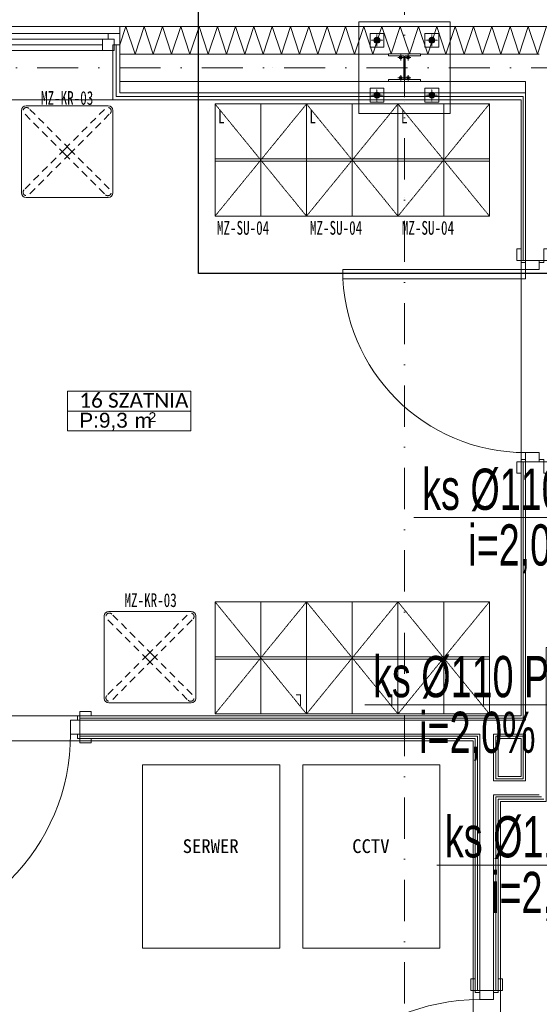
# Model space of a CAD drawing. Header units: centimetres. Extents: x -9388 to 91680, y -1419244 to 50347.
# Tile 55 of 183: x 13391 to 15664, y -705765 to -701463. Entities that reach past the tile are written whole.
import ezdxf
from ezdxf.enums import TextEntityAlignment as Align

# ---------------------------------------------------------------- set-up
doc = ezdxf.new("R2010")
doc.units = ezdxf.units.CM
for name, pattern in [('CENTER', [2, 1.25, -0.25, 0.25, -0.25]), ('DGN Style 2', [53.396408, 32.037845, -21.358563]), ('HIDDEN2', [0.1875, 0.125, -0.0625]), ('Kropki i Kreski', [360, 180, -90, 0, -90])]:
    doc.linetypes.add(name, pattern=pattern)
for name, color, linetype in [('! Strefy Powierzchnie', 7, 'Continuous'), ('Drzwi ArchiCAD', 7, 'Continuous'), ('Okna ArchiCADa', 7, 'Continuous'), ('Osie', 7, 'Continuous'), ('Wnętrze - umeblowanie', 7, 'Continuous')]:
    doc.layers.add(name, color=color, linetype=linetype)
doc.layers.add('! słupy stalowe_Nr_pióra__232', color=7, linetype='Continuous', lineweight=13, true_color=0x24a2ff)
for name, color, linetype, lineweight in [('! słupy stalowe_Nr_pióra__7', 7, 'Continuous', 13), ('Drzwi ArchiCAD_Nr_pióra__1', 7, 'Continuous', 13), ('Drzwi ArchiCAD_Nr_pióra__23', 7, 'Continuous', 15), ('Drzwi ArchiCAD_Nr_pióra__3', 7, 'Continuous', 13), ('Drzwi ArchiCAD_Nr_pióra__41', 7, 'Continuous', 15), ('Kształty_Nr_pióra__101', 7, 'Continuous', 5), ('Metryczki pomieszczeń ArchiCADa_Nr_pióra__6', 7, 'Continuous', 13), ('Okna ArchiCADa_Nr_pióra__23', 7, 'Continuous', 15), ('Okna ArchiCADa_Nr_pióra__3', 7, 'Continuous', 13), ('Okna ArchiCADa_Nr_pióra__41', 7, 'Continuous', 15), ('Osie_Nr_pióra__1', 7, 'Continuous', 13), ('Osie_Nr_pióra__4', 7, 'Continuous', 13), ('Q_ks_opis', 3, 'Continuous', 13), ('Q_podkład', 8, 'Continuous', 9), ('Rynny_Nr_pióra__161', 7, 'Continuous', 5), ('Rzuty - ogródek_Nr_pióra__161', 7, 'Continuous', 5), ('Strefy_Nr_pióra__150', 7, 'Continuous', 25), ('Wnętrze - umeblowanie_Nr_pióra__101', 7, 'Continuous', 5), ('Wnętrze - umeblowanie_Nr_pióra__161', 7, 'Continuous', 5), ('Wnętrze - umeblowanie_Nr_pióra__7', 7, 'Continuous', 13), ('Ściany wewnętrzne_Nr_pióra__1', 7, 'Continuous', 13), ('Ściany wewnętrzne_Nr_pióra__41', 7, 'Continuous', 15), ('Ściany zewnętrzne_Nr_pióra__1', 7, 'Continuous', 13), ('Ściany zewnętrzne_Nr_pióra__174', 7, 'Continuous', 5), ('Ściany zewnętrzne_Nr_pióra__41', 7, 'Continuous', 15)]:
    doc.layers.add(name, color=color, linetype=linetype, lineweight=lineweight)
doc.layers.add('Q_uwagi', color=7, linetype='Continuous', lineweight=30, true_color=0xff0101, plot=False)
doc.styles.add('Arial Narrow_____', font='ARIALN.TTF', dxfattribs={"width": 0.8})
doc.styles.add('GENERATED_STYLE_1', font='calibri.ttf')
doc.styles.add('GENERATED_STYLE_2', font='arial.ttf')
doc.styles.add('GENERATED_STYLE_3', font='calibri.ttf')

# ---------------------------------------------------------------- blocks, each defined once
blk = doc.blocks.new('SZATNIA_16_12', base_point=(43396.9, -704828.9))
at = {"layer": 'Metryczki pomieszczeń ArchiCADa_Nr_pióra__6', "linetype": 'Continuous'}
for p, q in [((43132.8, -704774.7), (43150.3, -704689.8)), ((43150.3, -704689.8), (43678.4, -704798.2)), ((43115.4, -704859.5), (43132.8, -704774.7)), ((43660.9, -704883.1), (43132.8, -704774.7)), ((43132.8, -704774.7), (43660.9, -704883.1)), ((43678.4, -704798.2), (43660.9, -704883.1)), ((43643.5, -704968), (43115.4, -704859.5)), ((43660.9, -704883.1), (43643.5, -704968))]:
    blk.add_line(p, q, dxfattribs=at)
at = {"layer": 'Metryczki pomieszczeń ArchiCADa_Nr_pióra__6'}
for tag, height, style, p in [('ROOM_NAME', 65, 'GENERATED_STYLE_1', (43199.3, -704706.8)), ('ROOM_AREA', 65, 'GENERATED_STYLE_2', (43181.8, -704792)), ('DUMMY_385', 65, 'GENERATED_STYLE_2', (43394.1, -704837.3)), ('DUMMY_386', 43.3, 'GENERATED_STYLE_2', (43478.9, -704850.6))]:
    blk.add_attdef(tag, text='', height=height, rotation=348.3916, dxfattribs=dict(at, style=style)).set_placement(p, align=Align.TOP_LEFT)
blk = doc.blocks.new('Standardowy znacznik siatki_2')
at = {"layer": 'Osie_Nr_pióra__4', "linetype": 'Kropki i Kreski'}
blk.add_line((1000, 0), (17990.8, 0), dxfattribs=at)
at = {"layer": 'Osie_Nr_pióra__1', "style": 'GENERATED_STYLE_3'}
for tag, p in [('AC_MarkerText_1_0', (-125, 5.7)), ('AC_MarkerText_1_1', (19115.8, 5.7))]:
    blk.add_attdef(tag, text='', height=100, rotation=360, dxfattribs=at).set_placement(p, align=Align.MIDDLE_CENTER)
blk = doc.blocks.new('Standardowy znacznik siatki_7')
at = {"layer": 'Osie_Nr_pióra__4', "linetype": 'Kropki i Kreski'}
blk.add_line((1000, 0), (12138.2, 0), dxfattribs=at)
at = {"layer": 'Osie_Nr_pióra__1', "style": 'GENERATED_STYLE_3'}
for tag, p in [('AC_MarkerText_1_0', (-125, 5.7)), ('AC_MarkerText_1_1', (13263.2, 5.7))]:
    blk.add_attdef(tag, text='', height=100, rotation=270, dxfattribs=at).set_placement(p, align=Align.MIDDLE_CENTER)
blk = doc.blocks.new('Szafki 19')
at = {"layer": 'Wnętrze - umeblowanie_Nr_pióra__101', "color": 8, "linetype": 'Continuous'}
for p, q in [((400, 490), (0, 490)), ((0, 490), (0, 0)), ((400, 0), (400, 490)), ((800, 490), (400, 490)), ((400, 490), (400, 0)), ((800, 0), (800, 490)), ((1200, 490), (800, 490)), ((800, 490), (800, 0)), ((1200, 0), (1200, 490)), ((0, 0), (400, 0)), ((400, 0), (800, 0)), ((800, 0), (1200, 0))]:
    blk.add_line(p, q, dxfattribs=at)
blk = doc.blocks.new('Okno 19_2')
at = {"layer": 'Okna ArchiCADa_Nr_pióra__23', "color": 8, "linetype": 'Continuous'}
for p, q in [((-450, 0), (-425, 0)), ((-425, 25), (-375, 25)), ((-425, -25), (-425, 25)), ((-425, 0), (-425, -25)), ((-375, 25), (-375, -25)), ((-375, 25), (375, 25)), ((-375, 0), (375, 0)), ((375, -25), (375, 25)), ((375, 25), (425, 25)), ((425, 25), (425, -25)), ((425, -25), (425, 0)), ((425, 0), (450, 0)), ((-425, -25), (-400, -25)), ((-375, -25), (-425, -25)), ((-400, -25), (-400, -50)), ((375, -25), (-375, -25)), ((425, -25), (375, -25)), ((400, -50), (400, -25)), ((400, -25), (425, -25)), ((-400, -50), (-450, -50)), ((450, -50), (400, -50))]:
    blk.add_line(p, q, dxfattribs=at)
at = {"layer": 'Okna ArchiCADa_Nr_pióra__3', "color": 8, "linetype": 'Continuous'}
for p, q in [((-420, 240), (420, 240)), ((-375, 25), (375, 25)), ((-450, -80), (450, -80)), ((400, -50), (-400, -50))]:
    blk.add_line(p, q, dxfattribs=at)
at = {"layer": 'Okna ArchiCADa_Nr_pióra__41', "color": 8, "linetype": 'Continuous'}
for p, q in [((-450, -50), (-450, 0)), ((450, -50), (450, 0))]:
    blk.add_line(p, q, dxfattribs=at)
blk = doc.blocks.new('Drzwi 19_8')
at = {"layer": 'Drzwi ArchiCAD_Nr_pióra__1', "color": 8, "linetype": 'Continuous'}
for p, q in [((-490, 20), (-540, 20)), ((-490, 10), (-490, 20)), ((-490, 0), (-490, 10)), ((490, 10), (490, 20)), ((490, 20), (540, 20)), ((490, 0), (490, 10)), ((-490, -80), (-540, -80)), ((-490, -70), (-490, -60)), ((-490, -80), (-490, -70)), ((490, -70), (490, -60)), ((490, -80), (490, -70)), ((490, -80), (540, -80))]:
    blk.add_line(p, q, dxfattribs=at)
at = {"layer": 'Drzwi ArchiCAD_Nr_pióra__23', "color": 8, "linetype": 'Continuous'}
for p, q in [((-450, 0), (-490, 0)), ((-490, 0), (-490, -60)), ((-450, -60), (-450, 0)), ((490, 0), (450, 0)), ((450, 0), (450, -60)), ((490, -60), (490, 0)), ((-490, -60), (-450, -60)), ((450, -60), (490, -60))]:
    blk.add_line(p, q, dxfattribs=at)
at = {"layer": 'Drzwi ArchiCAD_Nr_pióra__3', "color": 8, "linetype": 'Continuous'}
for p, q in [((410, 0), (410, 900)), ((410, 900), (450, 900)), ((450, 900), (450, 0)), ((-490, 39), (-540, 39)), ((-540, 39), (-540, 20)), ((-540, 20), (-490, 20)), ((-490, 20), (-490, 39)), ((-480, 20), (-490, 20)), ((-490, 20), (-490, 0)), ((-490, 0), (-480, 0)), ((-480, 0), (-480, 20)), ((450, 0), (410, 0)), ((490, 20), (480, 20)), ((480, 20), (480, 0)), ((480, 0), (490, 0)), ((540, 39), (490, 39)), ((490, 39), (490, 20)), ((490, 0), (490, 20)), ((490, 20), (540, 20)), ((540, 20), (540, 39)), ((-490, -80), (-540, -80)), ((-540, -80), (-540, -99)), ((-480, -60), (-490, -60)), ((-490, -60), (-490, -80)), ((-490, -80), (-480, -80)), ((-490, -99), (-490, -80)), ((-480, -80), (-480, -60)), ((490, -60), (480, -60)), ((480, -60), (480, -80)), ((480, -80), (490, -80)), ((490, -80), (490, -60)), ((540, -80), (490, -80)), ((490, -80), (490, -99)), ((540, -99), (540, -80)), ((-540, -99), (-490, -99)), ((490, -99), (540, -99))]:
    blk.add_line(p, q, dxfattribs=at)
blk.add_arc((450, 0), 900, 90, 180, dxfattribs=at)
at = {"layer": 'Drzwi ArchiCAD_Nr_pióra__41', "color": 8, "linetype": 'Continuous'}
for p, q in [((-490, -60), (-490, 0)), ((490, -60), (490, 0))]:
    blk.add_line(p, q, dxfattribs=at)
blk = doc.blocks.new('Drzwi 19_7')
at = {"layer": 'Drzwi ArchiCAD_Nr_pióra__1', "color": 8, "linetype": 'Continuous'}
for p, q in [((-440, 20), (-490, 20)), ((-440, 20), (-440, 10)), ((-440, 10), (-440, 0)), ((440, 20), (440, 10)), ((440, 20), (490, 20)), ((440, 10), (440, 0)), ((-440, -80), (-490, -80)), ((-440, -60), (-440, -70)), ((-440, -70), (-440, -80)), ((440, -60), (440, -70)), ((440, -70), (440, -80)), ((440, -80), (490, -80))]:
    blk.add_line(p, q, dxfattribs=at)
at = {"layer": 'Drzwi ArchiCAD_Nr_pióra__23', "color": 8, "linetype": 'Continuous'}
for p, q in [((-400, 0), (-440, 0)), ((-440, 0), (-440, -60)), ((-400, -60), (-400, 0)), ((440, 0), (400, 0)), ((400, 0), (400, -60)), ((440, -60), (440, 0)), ((-440, -60), (-400, -60)), ((400, -60), (440, -60))]:
    blk.add_line(p, q, dxfattribs=at)
at = {"layer": 'Drzwi ArchiCAD_Nr_pióra__3', "color": 8, "linetype": 'Continuous'}
for p, q in [((360, 0), (360, 800)), ((360, 800), (400, 800)), ((400, 800), (400, 0)), ((-490, 20), (-490, 39)), ((-490, 39), (-440, 39)), ((-440, 20), (-490, 20)), ((-440, 39), (-440, 20)), ((-440, 0), (-440, 20)), ((-440, 20), (-430, 20)), ((-430, 0), (-440, 0)), ((-430, 20), (-430, 0)), ((400, 0), (360, 0)), ((430, 0), (430, 20)), ((430, 20), (440, 20)), ((440, 0), (430, 0)), ((440, 39), (490, 39)), ((440, 20), (440, 39)), ((440, 20), (440, 0)), ((490, 20), (440, 20)), ((490, 39), (490, 20)), ((-490, -99), (-490, -80)), ((-490, -80), (-440, -80)), ((-440, -80), (-440, -60)), ((-440, -60), (-430, -60)), ((-430, -80), (-440, -80)), ((-440, -80), (-440, -99)), ((-430, -60), (-430, -80)), ((430, -80), (430, -60)), ((430, -60), (440, -60)), ((440, -80), (430, -80)), ((440, -60), (440, -80)), ((440, -80), (490, -80)), ((440, -99), (440, -80)), ((490, -80), (490, -99)), ((-440, -99), (-490, -99)), ((490, -99), (440, -99))]:
    blk.add_line(p, q, dxfattribs=at)
blk.add_arc((400, 0), 800, 90, 180, dxfattribs=at)
at = {"layer": 'Drzwi ArchiCAD_Nr_pióra__41', "color": 8, "linetype": 'Continuous'}
for p, q in [((-440, 0), (-440, -60)), ((440, 0), (440, -60))]:
    blk.add_line(p, q, dxfattribs=at)
blk = doc.blocks.new('PAB.01_RZUT PRZYZIEMIA')
at = {"layer": '! słupy stalowe_Nr_pióra__7', "linetype": 'Continuous'}
for points in [[(44967, -701552.3, 1), (44941, -701552.3, 1)], [(44967, -701552.3, 1), (44941, -701552.3, 1)], [(45207, -701552.3, 1), (45181, -701552.3, 1)], [(45207, -701552.3, 1), (45181, -701552.3, 1)], [(45064.5, -701627.3, 1), (45051.5, -701627.3, 1)], [(45064.5, -701627.3, 1), (45051.5, -701627.3, 1)], [(45096.5, -701627.3, 1), (45083.5, -701627.3, 1)], [(45096.5, -701627.3, 1), (45083.5, -701627.3, 1)], [(45064.5, -701717.3, 1), (45051.5, -701717.3, 1)], [(45064.5, -701717.3, 1), (45051.5, -701717.3, 1)], [(45096.5, -701717.3, 1), (45083.5, -701717.3, 1)], [(45096.5, -701717.3, 1), (45083.5, -701717.3, 1)], [(44967, -701792.3, 1), (44941, -701792.3, 1)], [(44967, -701792.3, 1), (44941, -701792.3, 1)], [(45207, -701792.3, 1), (45181, -701792.3, 1)], [(45207, -701792.3, 1), (45181, -701792.3, 1)]]:
    blk.add_hatch(color=8, dxfattribs=at).paths.add_polyline_path(points)
at = {"layer": '! Strefy Powierzchnie', "color": 8, "linetype": 'Continuous', "lineweight": 0, "flags": 128}
for points in [[(42129, -701812.8), (42129, -704504.2), (45584, -704504.2), (45584, -701812.8)], [(48024, -706759.3), (48024, -704206), (45694, -704206), (45694, -704879.3), (45494, -704879.3), (45494, -706759.3)], [(42139, -704614.2), (42139, -710390.3), (43599, -710390.3), (43599, -708777.6), (43504, -708777.6), (43504, -708187.3), (43504, -706869.3), (43504, -706759.3), (45374, -706759.3), (45374, -704614.2)]]:
    blk.add_lwpolyline(points, close=True, dxfattribs=at)
at = {"layer": '! słupy stalowe_Nr_pióra__232', "color": 8, "linetype": 'Continuous'}
for p, q in [((44874, -701472.3), (44874.1, -701472.3)), ((44874, -701472.3), (44874.1, -701472.3)), ((45274, -701472.3), (44874, -701472.3)), ((44874, -701472.3), (44874, -701872.3)), ((45274, -701472.3), (45274.1, -701472.3)), ((45274, -701472.3), (45274.1, -701472.3)), ((45274, -701872.3), (45274, -701472.3)), ((44984, -701522.3), (44924, -701522.3)), ((44924, -701522.3), (44924, -701582.3)), ((44928, -701552.3), (44928.1, -701552.3)), ((44928, -701552.3), (44928.1, -701552.3)), ((44942.9, -701547.5), (44942, -701552)), ((44942.9, -701547.7), (44942, -701552.3)), ((44942, -701552), (44942, -701557.3)), ((44942, -701552.3), (44942.9, -701556.9)), ((44945.5, -701543.6), (44942.9, -701547.5)), ((44945.5, -701543.8), (44942.9, -701547.7)), ((44949.4, -701541), (44945.5, -701543.6)), ((44949.4, -701541.2), (44945.5, -701543.8)), ((44954, -701540), (44949.4, -701541)), ((44954, -701540.3), (44949.4, -701541.2)), ((44958.6, -701541), (44954, -701540)), ((44958.6, -701541.2), (44954, -701540.3)), ((44962.5, -701543.6), (44958.6, -701541)), ((44962.5, -701543.8), (44958.6, -701541.2)), ((44965.1, -701547.5), (44962.5, -701543.6)), ((44965.1, -701547.7), (44962.5, -701543.8)), ((44966, -701552), (44965.1, -701547.5)), ((44966, -701552.3), (44965.1, -701547.7)), ((44965.1, -701556.9), (44966, -701552.3)), ((44966, -701557.3), (44966, -701552)), ((44984, -701582.3), (44984, -701522.3)), ((45224, -701522.3), (45164, -701522.3)), ((45164, -701522.3), (45164, -701582.3)), ((45182.9, -701547.5), (45182, -701552)), ((45182.9, -701547.7), (45182, -701552.3)), ((45182, -701552), (45182, -701557.3)), ((45182, -701552.3), (45182.9, -701556.9)), ((45185.5, -701543.6), (45182.9, -701547.5)), ((45185.5, -701543.8), (45182.9, -701547.7)), ((45189.4, -701541), (45185.5, -701543.6)), ((45189.4, -701541.2), (45185.5, -701543.8)), ((45194, -701540), (45189.4, -701541)), ((45194, -701540.3), (45189.4, -701541.2)), ((45198.6, -701541), (45194, -701540)), ((45198.6, -701541.2), (45194, -701540.3)), ((45202.5, -701543.6), (45198.6, -701541)), ((45202.5, -701543.8), (45198.6, -701541.2)), ((45205.1, -701547.5), (45202.5, -701543.6)), ((45205.1, -701547.7), (45202.5, -701543.8)), ((45206, -701552), (45205.1, -701547.5)), ((45206, -701552.3), (45205.1, -701547.7)), ((45205.1, -701556.9), (45206, -701552.3)), ((45206, -701557.3), (45206, -701552)), ((45224, -701582.3), (45224, -701522.3)), ((44924, -701582.3), (44984, -701582.3)), ((44942.9, -701556.9), (44945.5, -701560.8)), ((44945.5, -701560.8), (44949.4, -701563.4)), ((44949.4, -701563.4), (44954, -701564.3)), ((44954, -701564.3), (44958.6, -701563.4)), ((44958.6, -701563.4), (44962.5, -701560.8)), ((44962.5, -701560.8), (44965.1, -701556.9)), ((45164, -701582.3), (45224, -701582.3)), ((45182.9, -701556.9), (45185.5, -701560.8)), ((45185.5, -701560.8), (45189.4, -701563.4)), ((45189.4, -701563.4), (45194, -701564.3)), ((45194, -701564.3), (45198.6, -701563.4)), ((45198.6, -701563.4), (45202.5, -701560.8)), ((45202.5, -701560.8), (45205.1, -701556.9)), ((44495.2, -701672.3), (44495.3, -701672.3)), ((44928, -701672.3), (44928.1, -701672.3)), ((44928, -701672.3), (44928.1, -701672.3)), ((44984, -701762.3), (44924, -701762.3)), ((44924, -701762.3), (44924, -701822.3)), ((44984, -701822.3), (44984, -701762.3)), ((45224, -701762.3), (45164, -701762.3)), ((45164, -701762.3), (45164, -701822.3)), ((45224, -701822.3), (45224, -701762.3)), ((44928, -701792.3), (44928.1, -701792.3)), ((44928, -701792.3), (44928.1, -701792.3)), ((44942.9, -701787.2), (44942, -701791.8)), ((44942, -701787.3), (44942, -701792)), ((44942, -701791.8), (44942.9, -701796.4)), ((44942.9, -701796.4), (44942, -701791.8)), ((44942, -701792), (44942.9, -701796.6)), ((44945.5, -701783.3), (44942.9, -701787.2)), ((44942.9, -701796.4), (44945.5, -701800.3)), ((44945.5, -701800.3), (44942.9, -701796.4)), ((44942.9, -701796.6), (44945.5, -701800.5)), ((44949.4, -701780.7), (44945.5, -701783.3)), ((44945.5, -701800.3), (44949.4, -701802.9)), ((44945.5, -701800.5), (44949.4, -701803.1)), ((44954, -701779.8), (44949.4, -701780.7)), ((44949.4, -701802.9), (44954, -701803.8)), ((44949.4, -701803.1), (44954, -701804)), ((44958.6, -701780.7), (44954, -701779.8)), ((44954, -701803.8), (44958.6, -701802.9)), ((44954, -701804), (44958.6, -701803.1)), ((44962.5, -701783.3), (44958.6, -701780.7)), ((44958.6, -701802.9), (44962.5, -701800.3)), ((44958.6, -701803.1), (44962.5, -701800.5)), ((44965.1, -701787.2), (44962.5, -701783.3)), ((44962.5, -701800.3), (44965.1, -701796.4)), ((44962.5, -701800.5), (44965.1, -701796.6)), ((44966, -701791.8), (44965.1, -701787.2)), ((44965.1, -701796.4), (44966, -701791.8)), ((44965.1, -701796.6), (44966, -701792)), ((44966, -701792), (44966, -701787.3)), ((45182.9, -701787.2), (45182, -701791.8)), ((45182, -701787.3), (45182, -701792)), ((45182, -701791.8), (45182.9, -701796.4)), ((45182.9, -701796.4), (45182, -701791.8)), ((45182, -701792), (45182.9, -701796.6)), ((45185.5, -701783.3), (45182.9, -701787.2)), ((45182.9, -701796.4), (45185.5, -701800.3)), ((45182.9, -701796.6), (45185.5, -701800.5)), ((45189.4, -701780.7), (45185.5, -701783.3)), ((45185.5, -701800.3), (45189.4, -701802.9)), ((45185.5, -701800.5), (45189.4, -701803.1)), ((45194, -701779.8), (45189.4, -701780.7)), ((45189.4, -701802.9), (45194, -701803.8)), ((45189.4, -701803.1), (45194, -701804)), ((45198.6, -701780.7), (45194, -701779.8)), ((45194, -701803.8), (45198.6, -701802.9)), ((45194, -701804), (45198.6, -701803.1)), ((45202.5, -701783.3), (45198.6, -701780.7)), ((45198.6, -701802.9), (45202.5, -701800.3)), ((45198.6, -701803.1), (45202.5, -701800.5)), ((45205.1, -701787.2), (45202.5, -701783.3)), ((45202.5, -701800.3), (45205.1, -701796.4)), ((45202.5, -701800.5), (45205.1, -701796.6)), ((45206, -701791.8), (45205.1, -701787.2)), ((45205.1, -701796.4), (45206, -701791.8)), ((45205.1, -701796.6), (45206, -701792)), ((45206, -701792), (45206, -701787.3)), ((44924, -701822.3), (44984, -701822.3)), ((44954, -701818.3), (44954.1, -701818.3)), ((44954, -701818.3), (44954.1, -701818.3)), ((45074, -701818.3), (45074.1, -701818.3)), ((45074, -701818.3), (45074.1, -701818.3)), ((45164, -701822.3), (45224, -701822.3)), ((45194, -701818.3), (45194.1, -701818.3)), ((45194, -701818.3), (45194.1, -701818.3)), ((44874, -701872.3), (45274, -701872.3)), ((45074, -702238.9), (45074.1, -702238.9))]:
    blk.add_line(p, q, dxfattribs=at)
at = {"layer": '! słupy stalowe_Nr_pióra__232', "color": 8, "linetype": 'CENTER'}
for p, q in [((44928, -701552.3), (44980, -701552.3)), ((44954, -701578.3), (44954, -701526.3)), ((45168, -701552.3), (45220, -701552.3)), ((45194, -701578.3), (45194, -701526.3)), ((45045, -701627.3), (45071, -701627.3)), ((45058, -701640.3), (45058, -701614.3)), ((45077, -701627.3), (45103, -701627.3)), ((45090, -701640.3), (45090, -701614.3)), ((45045, -701717.3), (45071, -701717.3)), ((45058, -701730.3), (45058, -701704.3)), ((45077, -701717.3), (45103, -701717.3)), ((45090, -701730.3), (45090, -701704.3)), ((44954, -701818.3), (44954, -701766.3)), ((45194, -701818.3), (45194, -701766.3)), ((44928, -701792.3), (44980, -701792.3)), ((45168, -701792.3), (45220, -701792.3))]:
    blk.add_line(p, q, dxfattribs=at)
at = {"layer": '! słupy stalowe_Nr_pióra__232', "color": 8, "linetype": 'Continuous', "flags": 128}
blk.add_lwpolyline([(45144, -701732.3), (45004, -701732.3), (45004, -701723.8), (45071.3, -701723.8), (45071.3, -701620.8), (45004, -701620.8), (45004, -701612.3), (45144, -701612.3), (45144, -701620.8), (45076.8, -701620.8), (45076.8, -701723.8), (45144, -701723.8)], close=True, dxfattribs=at)
at = {"layer": '! słupy stalowe_Nr_pióra__232', "color": 8, "linetype": 'Continuous'}
for centre, radius in [((44954, -701552.3), 13), ((45194, -701552.3), 13), ((45058, -701627.3), 6.5), ((45090, -701627.3), 6.5), ((45058, -701717.3), 6.5), ((45090, -701717.3), 6.5), ((44954, -701792.3), 13), ((45194, -701792.3), 13)]:
    blk.add_circle(centre, radius, dxfattribs=at)
at = {"layer": 'Kształty_Nr_pióra__101', "color": 8, "linetype": 'HIDDEN2'}
for p, q in [((44645.8, -701830.9), (44245.8, -702320.9)), ((44645.8, -702320.9), (44245.8, -701830.9)), ((44445.8, -702321.2), (44445.8, -701830.6)), ((45045.8, -702320.9), (44645.8, -701830.9)), ((45045.8, -701830.9), (44645.8, -702320.9)), ((44845.8, -702321.2), (44845.8, -701830.6)), ((45445.8, -701830.9), (45045.8, -702320.9)), ((45445.8, -702320.9), (45045.8, -701830.9)), ((45245.8, -702321.2), (45245.8, -701830.6)), ((44245.8, -702070.9), (45445.8, -702070.9)), ((44245.8, -702080.9), (45445.8, -702080.9)), ((44645.8, -704496.4), (44245.8, -704006.4)), ((44645.8, -704006.4), (44245.8, -704496.4)), ((44445.8, -704006.2), (44445.8, -704496.7)), ((45045.8, -704006.4), (44645.8, -704496.4)), ((45045.8, -704496.4), (44645.8, -704006.4)), ((44845.8, -704006.2), (44845.8, -704496.7)), ((45445.8, -704496.4), (45045.8, -704006.4)), ((45445.8, -704006.4), (45045.8, -704496.4)), ((45245.8, -704006.2), (45245.8, -704496.7)), ((44245.8, -704246.4), (45445.8, -704246.4)), ((44245.8, -704256.4), (45445.8, -704256.4))]:
    blk.add_line(p, q, dxfattribs=at)
at = {"layer": 'Rynny_Nr_pióra__161', "color": 8, "linetype": 'Continuous'}
for p, q in [((43781.3, -704048.3), (44141.3, -704048.3)), ((43761.3, -704428.3), (43761.3, -704068.3)), ((44161.3, -704068.3), (44161.3, -704428.3)), ((44141.3, -704448.3), (43781.3, -704448.3))]:
    blk.add_line(p, q, dxfattribs=at)
at = {"layer": 'Rynny_Nr_pióra__161', "color": 8, "linetype": 'DGN Style 2'}
for p, q in [((43950.7, -704258.9), (43772.9, -704081.2)), ((43971.9, -704237.7), (43794.1, -704060)), ((43950.7, -704237.7), (44128.4, -704060)), ((43971.9, -704258.9), (44149.6, -704081.2)), ((43950.7, -704237.7), (43772.9, -704415.5)), ((43971.9, -704258.9), (43794.1, -704436.7)), ((43950.7, -704258.9), (44128.4, -704436.7)), ((43971.9, -704237.7), (44149.6, -704415.5))]:
    blk.add_line(p, q, dxfattribs=at)
at = {"layer": 'Rynny_Nr_pióra__161', "color": 8, "linetype": 'Continuous'}
for centre, start, end in [((43781.3, -704068.3), 90, 180), ((44141.3, -704068.3), 360, 90), ((43781.3, -704428.3), 180, 270), ((44141.3, -704428.3), 270, 360)]:
    blk.add_arc(centre, 20, start, end, dxfattribs=at)
at = {"layer": 'Rynny_Nr_pióra__161', "color": 8, "linetype": 'DGN Style 2'}
for centre, start, end in [((43783.5, -704070.6), 45, 225), ((44139, -704070.6), 315, 135), ((43783.5, -704426.1), 135, 315), ((44139, -704426.1), 225, 45)]:
    blk.add_arc(centre, 15, start, end, dxfattribs=at)
at = {"layer": 'Wnętrze - umeblowanie_Nr_pióra__101', "color": 8, "linetype": 'Continuous', "flags": 128}
for points in [[(44529, -705519.3), (44529, -704719.3), (43929, -704719.3), (43929, -705519.3)], [(45229, -705519.3), (44629, -705519.3), (44629, -704719.3), (45229, -704719.3)]]:
    blk.add_lwpolyline(points, close=True, dxfattribs=at)
at = {"layer": 'Wnętrze - umeblowanie_Nr_pióra__161', "color": 8, "linetype": 'Continuous'}
for p, q in [((43419, -701839), (43779, -701839)), ((43399, -702219), (43399, -701859)), ((43799, -701859), (43799, -702219)), ((43779, -702239), (43419, -702239))]:
    blk.add_line(p, q, dxfattribs=at)
at = {"layer": 'Wnętrze - umeblowanie_Nr_pióra__161', "color": 8, "linetype": 'DGN Style 2'}
for p, q in [((43609.6, -702028.4), (43431.9, -701850.6)), ((43588.4, -702028.4), (43766.1, -701850.6)), ((43588.4, -702049.6), (43410.7, -701871.9)), ((43609.6, -702049.6), (43787.4, -701871.9)), ((43588.4, -702028.4), (43410.7, -702206.1)), ((43609.6, -702028.4), (43787.4, -702206.1)), ((43609.6, -702049.6), (43431.9, -702227.4)), ((43588.4, -702049.6), (43766.1, -702227.4))]:
    blk.add_line(p, q, dxfattribs=at)
at = {"layer": 'Wnętrze - umeblowanie_Nr_pióra__161', "color": 8, "linetype": 'Continuous'}
for centre, start, end in [((43419, -701859), 90, 180), ((43779, -701859), 360, 90), ((43419, -702219), 180, 270), ((43779, -702219), 270, 360)]:
    blk.add_arc(centre, 20, start, end, dxfattribs=at)
at = {"layer": 'Wnętrze - umeblowanie_Nr_pióra__161', "color": 8, "linetype": 'DGN Style 2'}
for centre, start, end in [((43421.3, -701861.3), 45, 225), ((43776.8, -701861.3), 315, 135), ((43421.3, -702216.7), 135, 315), ((43776.8, -702216.7), 225, 45)]:
    blk.add_arc(centre, 15, start, end, dxfattribs=at)
at = {"layer": 'Ściany wewnętrzne_Nr_pióra__1', "color": 8, "linetype": 'Continuous'}
for p, q in [((45594, -701812.8), (45594, -702514.3)), ((45584, -702514.3), (45584, -702464.3)), ((45584, -702514.3), (45594, -702514.3)), ((45584, -702514.3), (45594, -702514.3)), ((45594, -702514.3), (45604, -702514.3)), ((45594, -702514.3), (45604, -702514.3)), ((45584, -703394.3), (45584, -703444.3)), ((45584, -703394.3), (45594, -703394.3)), ((45584, -703394.3), (45594, -703394.3)), ((45594, -703394.3), (45594, -704514.2)), ((45594, -703394.3), (45604, -703394.3)), ((45594, -703394.3), (45604, -703394.3)), ((43654, -704504.2), (43704, -704504.2)), ((43654, -704504.2), (43654, -704514.2)), ((43654, -704504.2), (43654, -704514.2)), ((45584, -704514.2), (43654, -704514.2)), ((43654, -704514.2), (43654, -704524.2)), ((43654, -704514.2), (43654, -704524.2)), ((45594, -704514.2), (45584, -704514.2)), ((43654, -704584.2), (43654, -704594.2)), ((43654, -704594.2), (45394, -704594.2)), ((43654, -704594.2), (43654, -704604.2)), ((43654, -704604.2), (43704, -704604.2)), ((45394, -704594.2), (45394, -704604.2)), ((45394, -704604.2), (45394, -704859.3)), ((45474, -704604.2), (45474, -704594.2)), ((45474, -704594.2), (45584, -704594.2)), ((45474, -704779.3), (45474, -704604.2)), ((45584, -704594.2), (45594, -704594.2)), ((45594, -704594.2), (45594, -704779.3)), ((45594, -704779.3), (45474, -704779.3)), ((45394, -704859.3), (45394, -704869.3)), ((45394, -704869.3), (45394, -705704.2)), ((45474, -704869.3), (45474, -704859.3)), ((45474, -704859.3), (45674, -704859.3)), ((45474, -705704.2), (45474, -704869.3)), ((45384, -705704.2), (45384, -705654.2)), ((45484, -705704.2), (45484, -705654.2)), ((45394, -705704.2), (45384, -705704.2)), ((45404, -705704.2), (45394, -705704.2)), ((45474, -705704.2), (45464, -705704.2)), ((45474, -705704.2), (45464, -705704.2)), ((45484, -705704.2), (45474, -705704.2)), ((45484, -705704.2), (45474, -705704.2))]:
    blk.add_line(p, q, dxfattribs=at)
at = {"layer": 'Ściany wewnętrzne_Nr_pióra__1', "color": 8, "linetype": 'Continuous', "flags": 128}
for points in [[(45584, -701812.8), (45584, -702514.3)], [(45584, -703394.3), (45584, -704504.2)], [(45584, -704504.2), (43654, -704504.2)], [(43654, -704604.2), (45384, -704604.2)], [(45384, -704604.2), (45384, -704869.3)], [(45484, -704604.2), (45584, -704604.2)], [(45484, -704769.3), (45484, -704604.2)], [(45584, -704604.2), (45584, -704769.3)], [(45584, -704769.3), (45484, -704769.3)], [(45384, -704869.3), (45384, -705704.2)], [(45484, -704869.3), (45684, -704869.3)], [(45484, -705704.2), (45484, -704869.3)]]:
    blk.add_lwpolyline(points, dxfattribs=at)
at = {"layer": 'Ściany wewnętrzne_Nr_pióra__41', "color": 8, "linetype": 'Continuous'}
for p, q in [((45604, -701812.8), (45604, -702514.3)), ((45604, -702514.3), (45664, -702514.3)), ((45604, -703394.3), (45604, -704116)), ((45604, -703394.3), (45664, -703394.3)), ((45604, -704116), (45604, -704176)), ((45604, -704176), (45604, -704524.2)), ((45404, -704524.2), (43654, -704524.2)), ((43654, -704524.2), (43654, -704584.2)), ((45464, -704524.2), (45404, -704524.2)), ((45584, -704524.2), (45464, -704524.2)), ((45594, -704524.2), (45584, -704524.2)), ((45604, -704524.2), (45594, -704524.2)), ((43654, -704584.2), (45404, -704584.2)), ((45404, -704584.2), (45404, -704594.2)), ((45404, -704594.2), (45404, -704604.2)), ((45404, -704604.2), (45404, -704849.3)), ((45464, -704594.2), (45464, -704584.2)), ((45464, -704584.2), (45584, -704584.2)), ((45464, -704604.2), (45464, -704594.2)), ((45464, -704789.3), (45464, -704604.2)), ((45584, -704584.2), (45594, -704584.2)), ((45594, -704584.2), (45604, -704584.2)), ((45604, -704584.2), (45604, -704789.3)), ((45604, -704789.3), (45464, -704789.3)), ((45404, -704849.3), (45404, -704859.3)), ((45404, -704859.3), (45404, -704869.3)), ((45404, -704869.3), (45404, -705704.2)), ((45464, -704859.3), (45464, -704849.3)), ((45464, -704849.3), (45664, -704849.3)), ((45464, -704869.3), (45464, -704859.3)), ((45464, -705704.2), (45464, -704869.3)), ((45464, -705704.2), (45404, -705704.2))]:
    blk.add_line(p, q, dxfattribs=at)
at = {"layer": 'Ściany zewnętrzne_Nr_pióra__1', "color": 8, "linetype": 'Continuous'}
for p, q in [((43799, -701572.8), (43799, -701812.8)), ((43814, -701572.8), (43799, -701572.8)), ((43829, -701572.8), (43814, -701572.8)), ((43829, -701812.8), (43799, -701812.8)), ((45594, -701797.8), (45594, -701812.8))]:
    blk.add_line(p, q, dxfattribs=at)
at = {"layer": 'Ściany zewnętrzne_Nr_pióra__1', "color": 8, "linetype": 'Continuous', "flags": 128}
blk.add_lwpolyline([(43829, -701812.8), (45584, -701812.8)], dxfattribs=at)
at = {"layer": 'Ściany zewnętrzne_Nr_pióra__174', "color": 8, "linetype": 'Continuous'}
for p, q in [((43829, -701573.1), (43855.8, -701492.8)), ((43855.8, -701492.8), (43895.8, -701612.8)), ((43895.8, -701612.8), (43935.8, -701492.8)), ((43935.8, -701492.8), (43975.8, -701612.8)), ((43975.8, -701612.8), (44015.8, -701492.8)), ((44015.8, -701492.8), (44055.8, -701612.8)), ((44055.8, -701612.8), (44095.8, -701492.8)), ((44095.8, -701492.8), (44135.8, -701612.8)), ((44135.8, -701612.8), (44175.8, -701492.8)), ((44175.8, -701492.8), (44215.8, -701612.8)), ((44215.8, -701612.8), (44255.8, -701492.8)), ((44255.8, -701492.8), (44295.8, -701612.8)), ((44295.8, -701612.8), (44335.8, -701492.8)), ((44335.8, -701492.8), (44375.8, -701612.8)), ((44375.8, -701612.8), (44415.8, -701492.8)), ((44415.8, -701492.8), (44455.8, -701612.8)), ((44455.8, -701612.8), (44495.8, -701492.8)), ((44495.8, -701492.8), (44535.8, -701612.8)), ((44535.8, -701612.8), (44575.8, -701492.8)), ((44575.8, -701492.8), (44615.8, -701612.8)), ((44615.8, -701612.8), (44655.8, -701492.8)), ((44655.8, -701492.8), (44695.8, -701612.8)), ((44695.8, -701612.8), (44735.8, -701492.8)), ((44735.8, -701492.8), (44775.8, -701612.8)), ((44775.8, -701612.8), (44815.8, -701492.8)), ((44815.8, -701492.8), (44855.8, -701612.8)), ((44855.8, -701612.8), (44895.8, -701492.8)), ((44895.8, -701492.8), (44935.8, -701612.8)), ((44935.8, -701612.8), (44975.8, -701492.8)), ((44975.8, -701492.8), (45015.6, -701612.3)), ((45015.9, -701612.3), (45055.8, -701492.8)), ((45055.8, -701492.8), (45095.6, -701612.3)), ((45095.9, -701612.3), (45135.8, -701492.8)), ((45135.8, -701492.8), (45175.8, -701612.8)), ((45175.8, -701612.8), (45215.8, -701492.8)), ((45215.8, -701492.8), (45255.8, -701612.8)), ((45255.8, -701612.8), (45295.8, -701492.8)), ((45295.8, -701492.8), (45335.8, -701612.8)), ((45335.8, -701612.8), (45375.8, -701492.8)), ((45375.8, -701492.8), (45415.8, -701612.8)), ((45415.8, -701612.8), (45455.8, -701492.8)), ((45455.8, -701492.8), (45495.8, -701612.8)), ((45495.8, -701612.8), (45535.8, -701492.8)), ((45535.8, -701492.8), (45575.8, -701612.8)), ((45575.8, -701612.8), (45615.8, -701492.8)), ((45615.8, -701492.8), (45655.8, -701612.8)), ((45655.8, -701612.8), (45695.8, -701492.8))]:
    blk.add_line(p, q, dxfattribs=at)
at = {"layer": 'Ściany zewnętrzne_Nr_pióra__41', "color": 8, "linetype": 'Continuous'}
for p, q in [((43829, -701492.8), (43829, -701522.8)), ((43829, -701522.8), (43829, -701572.8)), ((43814, -701797.8), (43814, -701572.8)), ((43829, -701782.8), (43829, -701572.8)), ((45004.1, -701612.8), (43829, -701612.8)), ((45604, -701612.8), (45144.1, -701612.8)), ((45664, -701612.8), (45604, -701612.8)), ((43829, -701732.8), (45604, -701732.8)), ((45604, -701732.8), (45604, -701782.8)), ((43829, -701797.8), (43814, -701797.8)), ((43829, -701782.8), (45604, -701782.8)), ((43829, -701797.8), (45594, -701797.8)), ((45604, -701782.8), (45604, -701797.8)), ((45604, -701797.8), (45604, -701812.8))]:
    blk.add_line(p, q, dxfattribs=at)
at = {"layer": 'Ściany zewnętrzne_Nr_pióra__41', "color": 8, "linetype": 'Continuous', "flags": 128}
blk.add_lwpolyline([(48354, -701492.7), (43829, -701492.8)], dxfattribs=at)
at = {"layer": '! Strefy Powierzchnie', "color": 8, "linetype": 'Continuous'}
ref = blk.add_blockref('SZATNIA_16_12', (43870.3, -703173.1), dxfattribs=dict(at, rotation=11.60840108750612))
ref.add_attrib('ROOM_NAME', '16 SZATNIA', dxfattribs={"layer": 'Metryczki pomieszczeń ArchiCADa_Nr_pióra__6', "color": 7, "height": 65, "rotation": 360, "style": 'GENERATED_STYLE_1'}).set_placement((43652.2, -703093.2), align=Align.TOP_LEFT)
ref.add_attrib('ROOM_AREA', 'P:9,3', dxfattribs={"layer": 'Metryczki pomieszczeń ArchiCADa_Nr_pióra__6', "color": 7, "height": 65, "rotation": 360, "style": 'GENERATED_STYLE_2'}).set_placement((43652.2, -703180.3), align=Align.TOP_LEFT)
ref.add_attrib('DUMMY_385', ' m', dxfattribs={"layer": 'Metryczki pomieszczeń ArchiCADa_Nr_pióra__6', "color": 7, "height": 65, "rotation": 360, "style": 'GENERATED_STYLE_2'}).set_placement((43869.2, -703181.9), align=Align.TOP_LEFT)
ref.add_attrib('DUMMY_386', '2', dxfattribs={"layer": 'Metryczki pomieszczeń ArchiCADa_Nr_pióra__6', "color": 7, "height": 43.3, "rotation": 360, "style": 'GENERATED_STYLE_2'}).set_placement((43955.1, -703177.9), align=Align.TOP_LEFT)
at = {"layer": 'Drzwi ArchiCAD', "color": 8, "linetype": 'Continuous', "zscale": 1000}
for name, p, rotation in [('Drzwi 19_7', (45604, -702954.3), 89.9999971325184), ('Drzwi 19_8', (43164, -704584.2), 179.9999971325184)]:
    blk.add_blockref(name, p, dxfattribs=dict(at, rotation=rotation))
at = {"layer": 'Drzwi ArchiCAD', "color": 8, "linetype": 'Continuous', "xscale": -1, "zscale": 1000, "rotation": 89.99999713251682}
blk.add_blockref('Drzwi 19_8', (45404, -706194.2), dxfattribs=at)
at = {"layer": 'Okna ArchiCADa', "color": 8, "linetype": 'Continuous', "zscale": 1000, "rotation": 180.0001226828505}
blk.add_blockref('Okno 19_2', (43379, -701572.8), dxfattribs=at)
at = {"layer": 'Osie', "color": 8, "linetype": 'Continuous', "zscale": 1000}
for name, p, rotation in [('Standardowy znacznik siatki_7', (45074, -712523.4), 89.99999713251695), ('Standardowy znacznik siatki_2', (30584.3, -701672.3), 359.999997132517)]:
    blk.add_blockref(name, p, dxfattribs=dict(at, rotation=rotation))
at = {"layer": 'Wnętrze - umeblowanie', "color": 8, "linetype": 'Continuous', "lineweight": 5, "zscale": 1000, "rotation": 359.999997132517}
blk.add_blockref('Szafki 19', (44245.8, -702320.9), dxfattribs=at)
at = {"layer": 'Wnętrze - umeblowanie', "color": 8, "linetype": 'Continuous', "lineweight": 5, "xscale": -1, "zscale": 1000, "rotation": 179.9999971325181}
blk.add_blockref('Szafki 19', (44245.8, -704006.4), dxfattribs=at)
at = {"layer": 'Rzuty - ogródek_Nr_pióra__161', "color": 8, "linetype": 'Continuous', "insert": (43964, -703969.1), "char_height": 60, "attachment_point": 2, "rotation": 360, "style": 'GENERATED_STYLE_2'}
blk.add_mtext('\\A1;{\\W0.700000x;\\fMS Gothic|b0|i0|c238|p49;MZ-KR-03}', dxfattribs=at)
at = {"layer": 'Strefy_Nr_pióra__150', "color": 8, "linetype": 'Continuous', "attachment_point": 7}
for s, insert, char_height, rotation, style in [('\\A1;{\\W0.700000x;\\fMS Gothic|b0|i0|c238|p49;L}', (44259, -701915.4), 60, 360, 'GENERATED_STYLE_2'), ('\\A1;{\\W0.700000x;\\fMS Gothic|b0|i0|c238|p49;L}', (44659, -701915.4), 60, 360, 'GENERATED_STYLE_2'), ('\\A1;{\\W0.700000x;\\fMS Gothic|b0|i0|c238|p49;L}', (45059, -701915.4), 60, 360, 'GENERATED_STYLE_2'), ('\\A1;{\\W0.700000x;\\fArial|b0|i0|c238|p38;L}', (44625.8, -704410.1), 50, 180, 'GENERATED_STYLE_3'), ('\\A1;{\\W0.700000x;\\fArial|b0|i0|c238|p38;L}', (44625.8, -704410.1), 50, 180, 'GENERATED_STYLE_3'), ('\\A1;{\\W0.700000x;\\fArial|b0|i0|c238|p38;L}', (45025.8, -704410.1), 50, 180, 'GENERATED_STYLE_3'), ('\\A1;{\\W0.700000x;\\fArial|b0|i0|c238|p38;L}', (45025.8, -704410.1), 50, 180, 'GENERATED_STYLE_3'), ('\\A1;{\\W0.700000x;\\fArial|b0|i0|c238|p38;L}', (45425.8, -704410.1), 50, 180, 'GENERATED_STYLE_3'), ('\\A1;{\\W0.700000x;\\fArial|b0|i0|c238|p38;L}', (45425.8, -704410.1), 50, 180, 'GENERATED_STYLE_3')]:
    blk.add_mtext(s, dxfattribs=dict(at, insert=insert, char_height=char_height, rotation=rotation, style=style))
at = {"layer": 'Wnętrze - umeblowanie_Nr_pióra__7', "color": 8, "linetype": 'Continuous', "char_height": 60, "rotation": 360, "style": 'GENERATED_STYLE_2'}
for s, insert, attachment_point in [('\\A1;{\\W0.700000x;\\fMS Gothic|b0|i0|c238|p49;MZ-KR-03}', (43599, -701774.5), 2), ('\\A1;{\\W0.700000x;\\fMS Gothic|b0|i0|c238|p49;MZ-SU-04}', (44254.1, -702342.2), 1), ('\\A1;{\\W0.700000x;\\fMS Gothic|b0|i0|c238|p49;MZ-SU-04}', (44660.8, -702342.2), 1), ('\\A1;{\\W0.700000x;\\fMS Gothic|b0|i0|c238|p49;MZ-SU-04}', (45062.6, -702342.2), 1), ('\\A1;{\\fMS Gothic|b0|i0|c238|p49;SERWER}', (44349, -705105.1), 9), ('\\A1;{\\fMS Gothic|b0|i0|c238|p49;CCTV}', (45009, -705105.1), 9)]:
    blk.add_mtext(s, dxfattribs=dict(at, insert=insert, attachment_point=attachment_point))

msp = doc.modelspace()

# ---------------------------------------------------------------- block references
at = {"layer": 'Q_podkład'}
msp.add_blockref('PAB.01_RZUT PRZYZIEMIA', (-30000, 0), dxfattribs=at)

# ---------------------------------------------------------------- next in the draw order: linework, layer by layer
at = {"layer": 'Q_ks_opis'}
for p, q in [((15115.6, -703638.1), (16283.3, -703638.1)), ((14900.9, -704456.8), (16068.6, -704456.8)), ((15215.2, -705156.7), (16383, -705156.7))]:
    msp.add_line(p, q, dxfattribs=at)
at = {"layer": 'Q_uwagi'}
msp.add_lwpolyline([(14174, -700772.3), (15974, -700772.3), (15974, -702572.3), (14174, -702572.3)], close=True, dxfattribs=at)

# ---------------------------------------------------------------- next in the draw order: texts
at = {"layer": 'Q_ks_opis', "style": 'Arial Narrow_____', "width": 0.8}
for s, p in [('ks Ø110 PVC', (15151.6, -703604.5)), ('i=2,0%%%', (15353.4, -703847.9)), ('ks Ø110 PVC', (14936.9, -704423.2)), ('i=2,0%%%', (15138.7, -704666.7)), ('ks Ø110 PVC', (15251.2, -705123)), ('i=2,0%%%', (15453.1, -705366.5))]:
    msp.add_text(s, height=180, dxfattribs=at).set_placement(p)

doc.saveas('drawing.dxf')
